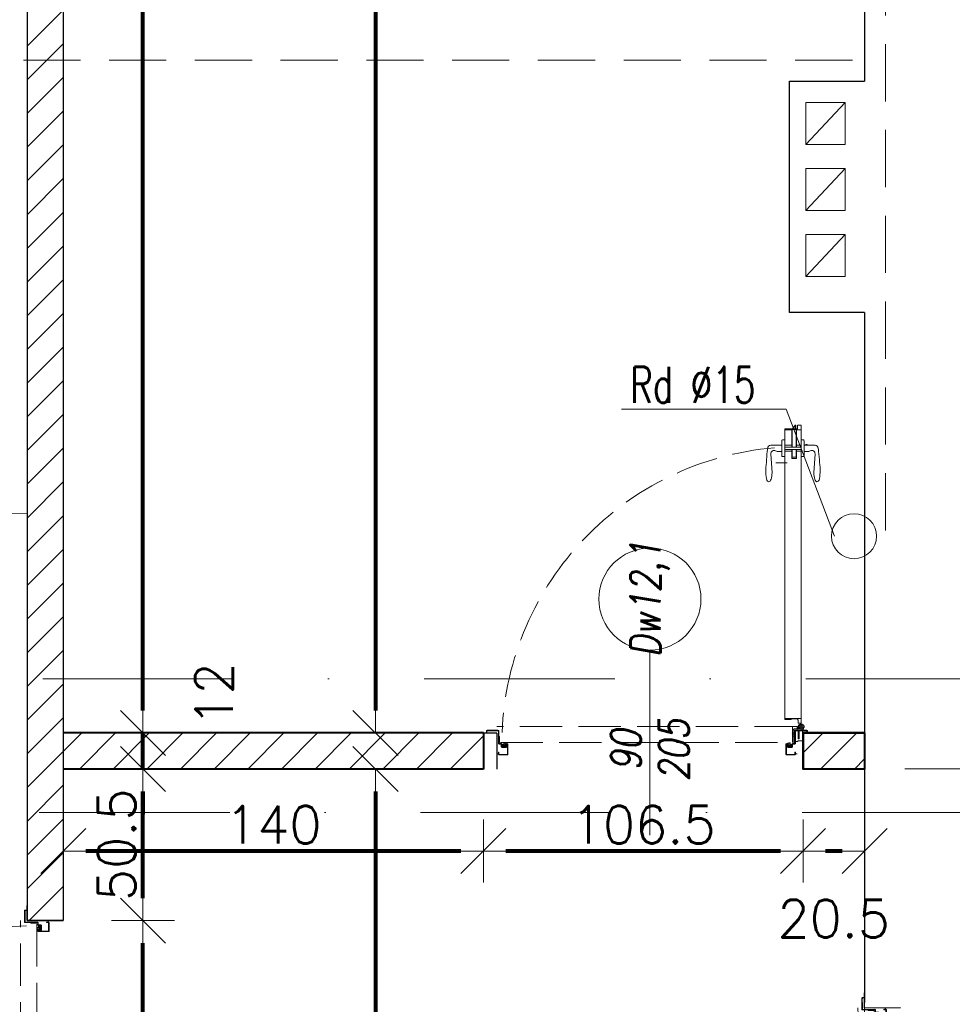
# Model space of a CAD drawing. Header units: metres. Extents: x 7408630 to 15602436, y 5561464 to 13303678.
# Tile 37 of 123: x 7413438 to 7413748, y 5563498 to 5563826. Entities that reach past the tile are written whole.
import ezdxf
from ezdxf.enums import TextEntityAlignment as Align

# ---------------------------------------------------------------- set-up
doc = ezdxf.new("R2010")
doc.units = ezdxf.units.M
doc.header["$MEASUREMENT"] = 0
for name, pattern in [('CARKOVANA', [7.5, 5, -2.5]), ('CENTER', [0.6, 0.375, -0.075, 0.075, -0.075]), ('DASHDOT', [25.4, 12.7, -6.35, 0, -6.35]), ('HIDDEN', [9.525, 6.35, -3.175]), ('Hidden Line', [391.222223, 282.222223, -109]), ('HIDDEN2', [4.7625, 3.175, -1.5875])]:
    doc.linetypes.add(name, pattern=pattern)
for name, color, linetype, lineweight in [('!! 0_ Istn-sciany', 3, 'Continuous', 30), ('!! 0_ Istn-widok', 1, 'Continuous', 15), ('!! 0_ Opis', 8, 'Continuous', 13), ('!! 0_Istn-went', 5, 'Continuous', 13), ('!! 0_Opis_pom', 9, 'Continuous', 13), ('!! 0_Osie', 1, 'DASHDOT', 13), ('!! 1_drzwi-linia', 213, 'Continuous', 5), ('!! 1_hatch projektowane ściany', 4, 'Continuous', 5), ('!! 1_OPIS POM NOWE', 140, 'Continuous', 5), ('!! 1_PROJ Sciany', 2, 'Continuous', 40), ('!! 2_Drzwi - nowe remont', 33, 'Continuous', 9), ('!! 2_drzwi opis', 151, 'Continuous', 9), ('!! 2_proj ściany remont', 250, 'Continuous', 25), ('!! wymiary osi', 250, 'Continuous', 5), ('0-osie-liniA', 14, 'DASHDOT', 5), ('Granica', 112, 'Continuous', 80)]:
    doc.layers.add(name, color=color, linetype=linetype, lineweight=lineweight)
doc.layers.add('!! 1_Wyburzenia', color=252, linetype='CARKOVANA', lineweight=13, true_color=0x696969)
doc.layers.add('Powierzchnia', color=140, linetype='Continuous', lineweight=5, plot=False)
doc.styles.add('50', font='ROMANS.shx', dxfattribs={"width": 0.8, "oblique": 10, "height": 10})
doc.styles.add('ARCHETYP', font='romans.shx', dxfattribs={"height": 15})
doc.styles.add('ARIAL', font='tahoma.ttf')
doc.styles.add('TXT', font='simplex.shx')
doc.dimstyles.new('DIM50', dxfattribs={"dimscale": 5, "dimtxt": 2, "dimasz": 1, "dimexe": 0, "dimexo": 0, "dimgap": 0.5, "dimtad": 1, "dimdec": 4, "dimrnd": 0.5, "dimdsep": 46, "dimtxsty": 'TXT', "dimblk": 'TICK1', "dimblk1": 'TICK1', "dimblk2": 'TICK1', "dimsah": 1, "dimcen": 0, "dimse1": 1, "dimse2": 1, "dimclrd": 1, "dimclre": 7, "dimclrt": 9, "dimadec": 0, "dimazin": 0, "dimtfac": 1, "dimtdec": 4, "dimtmove": 2, "dimatfit": 3, "dimldrblk": 'TICK1', "dimfxl": 1, "dimtolj": 1, "dimarcsym": 0})
pattern_1 = [(45, (-71376.923, 194378.116), (-5.61266008, 5.61266008), [])]

# ---------------------------------------------------------------- blocks, each defined once
blk = doc.blocks.new('BLOK OSI')
at = {"layer": '0-osie-liniA', "ltscale": 5}
for points in [[(48625.50568, -198090.0883), (53810.60983, -198090.0883)], [(48624.30568, -198134.5883), (52188.53244, -198134.5883)]]:
    blk.add_lwpolyline(points, dxfattribs=at)
blk = doc.blocks.new('8544-EI60')
at = {"color": 254, "true_color": 0xe9d9be}
for p, q in [((-5.3, 0), (6, 0)), ((6, 0), (7.4, -1.4)), ((-7.5, -2.2), (-7.5, -2.2)), ((-7.5, -5.2), (-7.5, -5.2)), ((-7.5, -8.2), (-7.5, -8.2)), ((-5.6, -0.1), (-7.4, -1.9)), ((-5.5, -3), (-7.4, -4.9)), ((-5.5, -6), (-7.4, -7.9)), ((-5.5, -1.4), (-6.6, -2.6)), ((-5.5, -4.4), (-6.6, -5.6)), ((-5.5, -7.4), (-6.6, -8.6)), ((-5.5, -3), (-5.5, -1.4)), ((-5.5, -6), (-5.5, -4.4)), ((-5.5, -7.4), (-5.3, -8)), ((-5.3, -8), (-1.2, -8)), ((-4.5, -3.9), (-4.5, -1)), ((-4.5, -1), (5, -1)), ((-4.5, -3.9), (0.4, -2.7)), ((-4.5, -5), (0.1, -3.8)), ((-4.5, -7), (-4.5, -5)), ((-4.5, -7), (-1.2, -7)), ((-0.7, -8.5), (-1.1, -12.4)), ((0.3, -8.6), (-0.1, -12.1)), ((3.1, -13.5), (-0.1, -13.5)), ((0.1, -3.8), (5.2, -7.4)), ((3, -12.5), (0.3, -12.5)), ((0.4, -2.7), (5, -6.1)), ((5, -6.1), (5, -1)), ((6, -1.4), (6.6, -2.1)), ((6, -3.2), (6, -1.4)), ((6, -3.2), (7.4, -4.5)), ((6, -4.6), (6.6, -5.3)), ((6, -6), (6, -4.6)), ((6.7, -6.4), (7.5, -6)), ((7.5, -1.7), (7.5, -1.7)), ((7.5, -4.9), (7.5, -4.9)), ((7.5, -8), (7.6, -9.4))]:
    blk.add_line(p, q, dxfattribs=at)
for centre, radius, start, end in [((-5.3, -0.5), 0.5, 90, 135), ((-7, -2.2), 0.5, 135, 180), ((-7, -2.2), 0.5, 180, 315), ((-7, -5.2), 0.5, 135, 180), ((-7, -5.2), 0.5, 180, 315), ((-7, -8.2), 0.5, 135, 180), ((-7, -8.2), 0.5, 180, 315), ((-1.2, -8.5), 1.5, 354.4366, 90), ((-1.2, -8.5), 0.5, 354.4366, 90), ((0.4, -12.5), 1.5, 174.4366, 180.4125), ((-0.1, -12.5), 1, 180.4125, 270), ((0.3, -12.1), 0.4, 174.4366, 270), ((3, -11.5), 1, 270, 290.1212), ((3.1, -12.5), 1, 270, 288.9845), ((0.1, -3.8), 9.19, 290.1212, 302.4406), ((0.1, -3.8), 10.2, 288.9845, 310.5414), ((3.7, -9.5), 2.5, 302.4406, 54.3761), ((6.5, -6), 0.5, 180, 296.5747), ((7, -1.7), 0.5, 225, 0), ((7, -4.9), 0.5, 225, 0), ((5.1, -9.7), 2.5, 310.5414, 5.5701), ((7, -1.7), 0.5, 0, 45), ((7, -4.9), 0.5, 0, 45)]:
    blk.add_arc(centre, radius, start, end, dxfattribs=at)
blk = doc.blocks.new('zaw-dr-90-p')
at = {"color": 2, "linetype": 'CENTER', "ltscale": 0.2}
for p, q in [((12, 0), (-12, 0)), ((0, 12), (0, -12)), ((24.5, 24), (31, 24)), ((24.5, 19), (31, 19))]:
    blk.add_line(p, q, dxfattribs=at)
at = {"ltscale": 0.2}
for p, q in [((10, 12), (6.5, 12)), ((10, 0), (10, 6.5))]:
    blk.add_line(p, q, dxfattribs=at)
blk.add_lwpolyline([(10, 10), (10, 39), (6.5, 39), (6.5, 10)], dxfattribs=at)
blk.add_lwpolyline([(0, 6.5), (23.5, 6.5, 0.414214), (28, 11), (28, 31), (24.5, 31), (24.5, 11, -0.414214), (23.5, 10), (0, 10, 4.561698), (7.6, 6.5), (4.9, 4.2)], format="xyb", dxfattribs=at)
blk.add_lwpolyline([(-0.2, -0.2), (-2.5, -0.2), (-2.5, 0.2), (-0.2, 0.2), (-0.2, 2.5), (0.2, 2.5), (0.2, 0.2), (2.8, 0.2), (2.8, -0.2), (0.2, -0.2), (0.2, -2.8), (-0.2, -2.8)], close=True)
blk.add_circle((0, 0), 6.5, dxfattribs=at)
blk = doc.blocks.new('drzwi 90- sc 12')
h = blk.add_hatch()
h.set_pattern_fill('ANSI37', color=256, scale=0.022, angle=0.001, style=0)
h.set_pattern_definition([(45.0010491, (2407.02095, 648.17796), (-0.04939231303, 0.04939050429), []), (135.0010491, (2407.02095, 648.17796), (-0.04939050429, -0.04939231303), [])])
h.paths.add_polyline_path([(-13715.37, 20305.72), (-13715.57, 20305.72), (-13715.57, 20307.72), (-13715.37, 20307.72)])
h = blk.add_hatch()
h.set_pattern_fill('ANSI37', color=256, scale=0.022, angle=0.001, style=0)
h.set_pattern_definition([(135.0010491, (4473.9854, -4604.62511), (0.04939050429, 0.04939231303), []), (45.0010491, (4473.9854, -4604.62511), (0.04939231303, -0.04939050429), [])])
h.paths.add_polyline_path([(-13617.17, 20305.72), (-13616.97, 20305.72), (-13616.97, 20306.72), (-13617.17, 20306.72)])
h.paths.add_polyline_path([(-13617.17, 20306.72), (-13616.97, 20306.72), (-13616.97, 20307.72), (-13617.17, 20307.72)])
for p, q in [((-13620.32, 20410.16), (-13620.32, 20313.77)), ((-13616.12, 20410.26), (-13620.22, 20410.26)), ((-13616.12, 20410.26), (-13620, 20410.26)), ((-13618.17, 20410.26), (-13618.17, 20409.96)), ((-13618.17, 20410.26), (-13616.22, 20410.26)), ((-13618.17, 20410.26), (-13616.22, 20410.26)), ((-13617.77, 20410.26), (-13616.92, 20411.46)), ((-13616.92, 20410.26), (-13616.92, 20411.46)), ((-13616.62, 20411.46), (-13616.92, 20411.46)), ((-13616.62, 20411.46), (-13616.92, 20411.46)), ((-13616.62, 20410.26), (-13616.62, 20411.46)), ((-13616.62, 20410.26), (-13616.62, 20411.26)), ((-13616.62, 20410.66), (-13616.62, 20410.86)), ((-13616.22, 20410.26), (-13616.22, 20409.96)), ((-13616.22, 20409.96), (-13616.22, 20410.26)), ((-13616.12, 20410.26), (-13616.12, 20411.46)), ((-13616.12, 20411.46), (-13615.02, 20411.46)), ((-13614.92, 20411.36), (-13614.92, 20313.77)), ((-13618, 20409.86), (-13620.32, 20409.86)), ((-13618.17, 20409.96), (-13616.22, 20409.96)), ((-13618, 20404.16), (-13618, 20409.96)), ((-13617.9, 20404.16), (-13617.9, 20409.96)), ((-13616.5, 20404.16), (-13616.5, 20409.96)), ((-13616.4, 20404.16), (-13616.4, 20409.96)), ((-13614.92, 20409.86), (-13616.4, 20409.86)), ((-13618, 20404.76), (-13620.32, 20404.76)), ((-13620.32, 20404.16), (-13614.92, 20404.16)), ((-13616.4, 20404.76), (-13614.92, 20404.76)), ((-13620.32, 20403.36), (-13614.92, 20403.36)), ((-13618, 20402.76), (-13620.32, 20402.76)), ((-13618, 20400.34), (-13618, 20403.36)), ((-13618, 20400.34), (-13616.4, 20400.34)), ((-13617.9, 20400.84), (-13617.9, 20403.36)), ((-13616.5, 20400.84), (-13617.9, 20400.84)), ((-13617.9, 20400.84), (-13616.5, 20400.84)), ((-13616.5, 20400.84), (-13616.5, 20403.36)), ((-13616.4, 20400.34), (-13616.4, 20403.36)), ((-13616.4, 20402.76), (-13614.92, 20402.76)), ((-13619.54, 20398.92), (-13623.37, 20398.92)), ((-13619.54, 20398.92), (-13623.37, 20398.92)), ((-13620.32, 20313.47), (-13620.32, 20317.97)), ((-13614.92, 20312.27), (-13614.92, 20317.97)), ((-13614.92, 20313.77), (-13620.32, 20313.77)), ((-13618.22, 20313.37), (-13620.22, 20313.37)), ((-13618.22, 20313.67), (-13618.22, 20313.37)), ((-13618.22, 20313.67), (-13616.42, 20313.67)), ((-13615.92, 20313.17), (-13615.92, 20312.17)), ((-13615.92, 20312.17), (-13615.02, 20312.17)), ((-13715.57, 20308.32), (-13715.57, 20308.56)), ((-13715.57, 20307.69), (-13715.57, 20308.56)), ((-13715.57, 20307.82), (-13715.57, 20308.56)), ((-13617.77, 20311.12), (-13617.77, 20305.72)), ((-13617.77, 20311.12), (-13617.77, 20305.72)), ((-13617.37, 20309.92), (-13617.37, 20305.82)), ((-13616.17, 20309.92), (-13617.37, 20309.92)), ((-13616.17, 20309.92), (-13616.17, 20311.02)), ((-13715.57, 20307.72), (-13715.37, 20307.72)), ((-13715.77, 20301.96), (-13716.27, 20301.96)), ((-13616.77, 20301.96), (-13616.27, 20301.96))]:
    blk.add_line(p, q)
at = {"ltscale": 0.2}
for p, q in [((-13621.38, 20404.81), (-13624.98, 20404.81)), ((-13621.38, 20406.26), (-13621.38, 20401.26)), ((-13620.32, 20406.56), (-13621.08, 20406.56)), ((-13614.92, 20406.56), (-13614.16, 20406.56)), ((-13613.86, 20406.26), (-13613.86, 20401.26)), ((-13613.86, 20404.81), (-13610.26, 20404.81)), ((-13613.36, 20405.01), (-13613.36, 20404.81)), ((-13613.36, 20405.01), (-13612.86, 20405.01)), ((-13612.86, 20405.01), (-13612.86, 20404.81)), ((-13624.98, 20401.86), (-13624.58, 20395.61)), ((-13621.38, 20402.71), (-13622.87, 20402.71)), ((-13620.32, 20400.96), (-13621.08, 20400.96)), ((-13614.92, 20400.96), (-13614.16, 20400.96)), ((-13613.86, 20402.71), (-13612.38, 20402.71)), ((-13610.26, 20401.86), (-13610.66, 20395.61))]:
    blk.add_line(p, q, dxfattribs=at)
at = {"linetype": 'Hidden Line', "lineweight": 9, "ltscale": 0.05}
for p, q in [((-13616.27, 20311.12), (-13716.27, 20311.12)), ((-13715.07, 20305.72), (-13617.47, 20305.72))]:
    blk.add_line(p, q, dxfattribs=at)
for points in [[(-13665.27, 20284.96), (-13665.27, 20325.83)], [(-13615.57, 20309.64), (-13615.32, 20309.64), (-13615.32, 20309.82), (-13616.32, 20309.82), (-13616.32, 20309.64), (-13615.92, 20309.64)], [(-13715.37, 20307.72), (-13715.37, 20305.72), (-13715.57, 20305.72), (-13715.57, 20307.72)]]:
    blk.add_lwpolyline(points)
at = {"lineweight": 30}
for points in [[(-13716.27, 20308.92), (-13721.27, 20308.92)], [(-13716.27, 20308.92), (-13716.27, 20296.92)], [(-13614.27, 20308.92), (-13609.27, 20308.92)], [(-13614.27, 20308.92), (-13614.27, 20296.92)]]:
    blk.add_lwpolyline(points, dxfattribs=at)
at = {"ltscale": 0.2}
for points in [[(-13715.57, 20307.51), (-13715.57, 20309.48, 0.414214), (-13715.91, 20309.82), (-13719.43, 20309.82, 0.414214), (-13719.77, 20309.48), (-13719.77, 20308.92), (-13719.59, 20308.92), (-13719.59, 20309.48, -0.414214), (-13719.43, 20309.64), (-13716.97, 20309.64)], [(-13716.97, 20309.64), (-13715.91, 20309.64, -0.414214), (-13715.75, 20309.48), (-13715.75, 20307.51)], [(-13615.92, 20309.64), (-13616.63, 20309.64, 0.414214), (-13616.79, 20309.48), (-13616.79, 20305.58, -0.414214), (-13617.13, 20305.24), (-13617.58, 20305.24, 0.414214), (-13617.74, 20305.08), (-13617.74, 20304.48, -0.414214), (-13618.08, 20304.14), (-13619.26, 20304.14, -0.414214), (-13619.6, 20304.48), (-13619.6, 20305.15, 1), (-13619.79, 20305.15), (-13619.79, 20301.96, 0.414214), (-13619.63, 20301.8), (-13617.11, 20301.8, 0.414214), (-13616.95, 20301.96), (-13616.95, 20302.52), (-13616.77, 20302.52), (-13616.77, 20301.96, -0.414214), (-13617.11, 20301.62), (-13619.63, 20301.62, -0.414214), (-13619.97, 20301.96), (-13619.97, 20305.15, -1), (-13619.42, 20305.15), (-13619.42, 20304.48, 0.414214), (-13619.26, 20304.32), (-13618.08, 20304.32, 0.414214), (-13617.92, 20304.48), (-13617.92, 20305.08, -0.414214), (-13617.58, 20305.42), (-13617.13, 20305.42, 0.414214), (-13616.97, 20305.58), (-13616.97, 20309.48, -0.414214), (-13616.63, 20309.82), (-13613.11, 20309.82, -0.414214), (-13612.77, 20309.48), (-13612.77, 20308.92), (-13612.95, 20308.92), (-13612.95, 20309.48, 0.414214), (-13613.11, 20309.64), (-13615.57, 20309.64)], [(-13616.43, 20309.49), (-13616.43, 20309.64), (-13616.63, 20309.64, 0.414214), (-13616.79, 20309.48), (-13616.79, 20306.14), (-13615.99, 20306.14), (-13615.99, 20306.34), (-13614.39, 20306.34), (-13614.39, 20309.64), (-13614.93, 20309.64), (-13614.93, 20309.49)], [(-13715.75, 20307.76), (-13715.75, 20305.58, 0.414214), (-13715.41, 20305.24), (-13714.96, 20305.24, -0.414214), (-13714.8, 20305.08), (-13714.8, 20304.48, 0.414214), (-13714.46, 20304.14), (-13713.28, 20304.14, 0.414214), (-13712.94, 20304.48), (-13712.94, 20305.15, -1), (-13712.75, 20305.15), (-13712.75, 20301.96, -0.414214), (-13712.91, 20301.8), (-13715.43, 20301.8, -0.414214), (-13715.59, 20301.96), (-13715.59, 20302.52), (-13715.77, 20302.52), (-13715.77, 20301.96, 0.414214), (-13715.43, 20301.62), (-13712.91, 20301.62, 0.414214), (-13712.57, 20301.96), (-13712.57, 20305.15, 1), (-13713.12, 20305.15), (-13713.12, 20304.48, -0.414214), (-13713.28, 20304.32), (-13714.46, 20304.32, -0.414214), (-13714.62, 20304.48), (-13714.62, 20305.08, 0.414214), (-13714.96, 20305.42), (-13715.41, 20305.42, -0.414214), (-13715.57, 20305.58), (-13715.57, 20307.64)]]:
    blk.add_lwpolyline(points, format="xyb", dxfattribs=at)
for points in [[(-13616.79, 20308.82), (-13616.97, 20308.82), (-13616.97, 20307.42), (-13616.79, 20307.42)], [(-13616.97, 20307.72), (-13617.17, 20307.72), (-13617.17, 20305.72), (-13616.97, 20305.72)]]:
    blk.add_lwpolyline(points, close=True)
for centre, radius, start, end in [((-13620.22, 20410.16), 0.1, 90, 180), ((-13615.02, 20411.36), 0.1, 0, 90), ((-13620.22, 20313.47), 0.1, 180, 270), ((-13616.42, 20313.17), 0.5, 0, 90), ((-13615.02, 20312.27), 0.1, 270, 0), ((-13616.27, 20311.02), 0.1, 0, 90), ((-13617.47, 20305.82), 0.1, 270, 0)]:
    blk.add_arc(centre, radius, start, end)
at = {"linetype": 'Hidden Line', "lineweight": 9, "ltscale": 0.05}
blk.add_arc((-13615.5, 20305.14), 99.12, 94.8005, 177.6944, dxfattribs=at)
at = {"ltscale": 0.2}
for centre, radius, start, end in [((-13624.98, 20403.76), 1.05, 90, 180), ((-13621.08, 20406.26), 0.3, 90, 180), ((-13614.16, 20406.26), 0.3, 0, 90), ((-13610.26, 20403.76), 1.05, 0, 90), ((-13623.93, 20401.96), 1.05, 58.6119, 185.465), ((-13622.87, 20403.71), 1, 238.6119, 270), ((-13621.08, 20401.26), 0.3, 180, 270), ((-13614.16, 20401.26), 0.3, 270, 0), ((-13612.38, 20403.71), 1, 270, 301.3881), ((-13611.31, 20401.96), 1.05, 354.535, 121.3881), ((-13625.63, 20393.35), 0.74, 198.9246, 270), ((-13609.61, 20393.35), 0.74, 270, 341.0754)]:
    blk.add_arc(centre, radius, start, end, dxfattribs=at)
blk.add_ellipse((-13625.63, 20395.61), major_axis=(0, 3), ratio=0.347016, start_param=3.132997, end_param=4.712389, dxfattribs=at)
at = {"ltscale": 0.2, "extrusion": (0, 0, -1)}
blk.add_ellipse((-13609.62, 20395.61), major_axis=(0, 3), ratio=0.347016, start_param=3.132997, end_param=4.712389, dxfattribs=at)
at = {"ltscale": 0.2}
for points in [[(-13626.03, 20403.76), (-13626.09, 20403.41), (-13626.32, 20401.88), (-13626.44, 20399.16), (-13626.83, 20395.94), (-13626.48, 20393.94), (-13626.33, 20393.11)], [(-13609.21, 20403.76), (-13609.16, 20403.41), (-13608.93, 20401.88), (-13608.8, 20399.16), (-13608.41, 20395.94), (-13608.76, 20393.94), (-13608.91, 20393.11)]]:
    blk.add_open_spline(points, degree=3, knots=[0, 0, 0, 0, 1.06066, 4.623314, 8.177981, 10.699943, 10.699943, 10.699943, 10.699943], dxfattribs=at)
at = {"xscale": 0.09999999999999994, "yscale": 0.09999999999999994, "zscale": 0.09999999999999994, "rotation": 180.0000000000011}
for name, p in [('zaw-dr-90-p', (-13614.92, 20310.92)), ('8544-EI60', (-13618.67, 20304.32))]:
    blk.add_blockref(name, p, dxfattribs=at)
at = {"extrusion": (0, 0, -1), "xscale": 0.09999999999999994, "yscale": 0.09999999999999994, "zscale": -0.1, "rotation": 179.9999999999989}
blk.add_blockref('8544-EI60', (13713.87, 20304.32), dxfattribs=at)
blk = doc.blocks.new('1_ok-opis')
blk.add_line((0, 111.61), (0, 50))
blk.add_circle((0, 128.61), 17)
at = {"style": '50', "oblique": 10, "width": 0.8}
for tag, rotation, p in [('NR', 90, (0, 128.61)), ('NR', 270, (0, 128.61)), ('SZEROKOŚĆ', 90, (-8, 78.29)), ('SZEROKOŚĆ', 270, (8, 78.29)), ('WYSOKOŚĆ', 270, (-8, 78.29)), ('WYSOKOŚĆ', 90, (8, 78.29))]:
    blk.add_attdef(tag, text='', height=10, rotation=rotation, dxfattribs=at).set_placement(p, align=Align.MIDDLE)
blk = doc.blocks.new('TICK1')
at = {"color": 0}
for p, q in [((0, -1.4), (0, 1.4)), ((0, 0), (-1, 0))]:
    blk.add_line(p, q, dxfattribs=at)
at = {"color": 2}
blk.add_line((-1, -1), (1, 1), dxfattribs=at)
blk = doc.blocks.new('*D820')
at = {"layer": '!! wymiary osi', "color": 1, "lineweight": -2, "transparency": 16777216}
blk.add_line((74230.48, -197519.09), (74230.48, -198039.13), dxfattribs=at)
at = {"layer": 'DEFPOINTS', "color": 0, "transparency": 16777216}
for p in [(74393.42, -197511.59), (74230.48, -198046.63), (74393.42, -198046.63)]:
    blk.add_point(p, dxfattribs=at)
at = {"layer": '!! wymiary osi', "color": 1, "lineweight": -2, "transparency": 16777216, "xscale": 7.5, "yscale": 7.5, "zscale": 7.5}
for p, rotation in [((74230.48, -197511.59), 90), ((74230.48, -198046.63), 270)]:
    blk.add_blockref('TICK1', p, dxfattribs=dict(at, rotation=rotation))
at = {"layer": '!! wymiary osi', "color": 9, "transparency": 16777216, "insert": (74221.73, -197779.11), "char_height": 12.5, "attachment_point": 5, "rotation": 90, "style": 'TXT'}
blk.add_mtext('\\A1;535', dxfattribs=at)
blk = doc.blocks.new('*D821')
at = {"layer": '!! wymiary osi', "color": 1, "lineweight": -2, "transparency": 16777216}
blk.add_line((74230.48, -198066.13), (74230.48, -198244.09), dxfattribs=at)
at = {"layer": 'DEFPOINTS', "color": 0, "transparency": 16777216}
for p in [(74266.42, -198058.63), (74230.48, -198251.59), (74266.42, -198251.59)]:
    blk.add_point(p, dxfattribs=at)
at = {"layer": '!! wymiary osi', "color": 1, "lineweight": -2, "transparency": 16777216, "xscale": 7.5, "yscale": 7.5, "zscale": 7.5}
for p, rotation in [((74230.48, -198058.63), 90), ((74230.48, -198251.59), 270)]:
    blk.add_blockref('TICK1', p, dxfattribs=dict(at, rotation=rotation))
at = {"layer": '!! wymiary osi', "color": 9, "transparency": 16777216, "insert": (74221.73, -198155.11), "char_height": 12.5, "attachment_point": 5, "rotation": 90, "style": 'TXT'}
blk.add_mtext('\\A1;193', dxfattribs=at)
blk = doc.blocks.new('*D924')
at = {"layer": '!! wymiary osi', "color": 1, "lineweight": -2, "transparency": 16777216}
blk.add_line((74385.92, -198085.94), (74380.43, -198085.94), dxfattribs=at)
at = {"layer": 'DEFPOINTS', "color": 0, "transparency": 16777216}
for p in [(74372.93, -198058.63), (74393.42, -198058.63), (74372.93, -198085.94)]:
    blk.add_point(p, dxfattribs=at)
at = {"layer": '!! wymiary osi', "color": 1, "lineweight": -2, "transparency": 16777216, "xscale": 7.5, "yscale": 7.5, "zscale": 7.5, "rotation": 180}
blk.add_blockref('TICK1', (74372.93, -198085.94), dxfattribs=at)
at = {"layer": '!! wymiary osi', "color": 1, "lineweight": -2, "transparency": 16777216, "xscale": 7.5, "yscale": 7.5, "zscale": 7.5}
blk.add_blockref('TICK1', (74393.42, -198085.94), dxfattribs=at)
at = {"layer": '!! wymiary osi', "color": 9, "transparency": 16777216, "insert": (74383.17, -198108.44), "char_height": 12.5, "attachment_point": 5, "style": 'TXT'}
blk.add_mtext('\\A1;20.5', dxfattribs=at)
blk = doc.blocks.new('*D925')
at = {"layer": '!! wymiary osi', "color": 1, "lineweight": -2, "transparency": 16777216}
blk.add_line((74365.43, -198085.94), (74273.92, -198085.94), dxfattribs=at)
at = {"layer": 'DEFPOINTS', "color": 0, "transparency": 16777216}
for p in [(74266.42, -198058.63), (74372.93, -198058.63), (74266.42, -198085.94)]:
    blk.add_point(p, dxfattribs=at)
at = {"layer": '!! wymiary osi', "color": 1, "lineweight": -2, "transparency": 16777216, "xscale": 7.5, "yscale": 7.5, "zscale": 7.5, "rotation": 180}
blk.add_blockref('TICK1', (74266.42, -198085.94), dxfattribs=at)
at = {"layer": '!! wymiary osi', "color": 1, "lineweight": -2, "transparency": 16777216, "xscale": 7.5, "yscale": 7.5, "zscale": 7.5}
blk.add_blockref('TICK1', (74372.93, -198085.94), dxfattribs=at)
at = {"layer": '!! wymiary osi', "color": 9, "transparency": 16777216, "insert": (74319.67, -198077.19), "char_height": 12.5, "attachment_point": 5, "style": 'TXT'}
blk.add_mtext('\\A1;106.5', dxfattribs=at)
blk = doc.blocks.new('*D926')
at = {"layer": '!! wymiary osi', "color": 1, "lineweight": -2, "transparency": 16777216}
blk.add_line((74258.92, -198085.94), (74133.92, -198085.94), dxfattribs=at)
at = {"layer": 'DEFPOINTS', "color": 0, "transparency": 16777216}
for p in [(74126.42, -198058.63), (74266.42, -198058.63), (74126.42, -198085.94)]:
    blk.add_point(p, dxfattribs=at)
at = {"layer": '!! wymiary osi', "color": 1, "lineweight": -2, "transparency": 16777216, "xscale": 7.5, "yscale": 7.5, "zscale": 7.5, "rotation": 180}
blk.add_blockref('TICK1', (74126.42, -198085.94), dxfattribs=at)
at = {"layer": '!! wymiary osi', "color": 1, "lineweight": -2, "transparency": 16777216, "xscale": 7.5, "yscale": 7.5, "zscale": 7.5}
blk.add_blockref('TICK1', (74266.42, -198085.94), dxfattribs=at)
at = {"layer": '!! wymiary osi', "color": 9, "transparency": 16777216, "insert": (74196.42, -198077.19), "char_height": 12.5, "attachment_point": 5, "style": 'TXT'}
blk.add_mtext('\\A1;140', dxfattribs=at)
blk = doc.blocks.new('*D928')
at = {"layer": '!! wymiary osi', "color": 1, "lineweight": -2, "transparency": 16777216}
blk.add_line((74152.97, -198203.59), (74152.97, -198116.59), dxfattribs=at)
at = {"layer": 'DEFPOINTS', "color": 0, "transparency": 16777216}
for p in [(74126.42, -198109.09), (74152.97, -198109.09), (74126.42, -198211.09)]:
    blk.add_point(p, dxfattribs=at)
at = {"layer": '!! wymiary osi', "color": 1, "lineweight": -2, "transparency": 16777216, "xscale": 7.5, "yscale": 7.5, "zscale": 7.5}
for p, rotation in [((74152.97, -198109.09), 90), ((74152.97, -198211.09), 270)]:
    blk.add_blockref('TICK1', p, dxfattribs=dict(at, rotation=rotation))
at = {"layer": '!! wymiary osi', "color": 9, "transparency": 16777216, "insert": (74144.22, -198160.09), "char_height": 12.5, "attachment_point": 5, "rotation": 90, "style": 'TXT'}
blk.add_mtext('\\A1;102', dxfattribs=at)
blk = doc.blocks.new('*D929')
at = {"layer": '!! wymiary osi', "color": 1, "lineweight": -2, "transparency": 16777216}
blk.add_line((74152.97, -198101.59), (74152.97, -198066.13), dxfattribs=at)
at = {"layer": 'DEFPOINTS', "color": 0, "transparency": 16777216}
for p in [(74126.42, -198058.63), (74152.97, -198058.63), (74126.42, -198109.09)]:
    blk.add_point(p, dxfattribs=at)
at = {"layer": '!! wymiary osi', "color": 1, "lineweight": -2, "transparency": 16777216, "xscale": 7.5, "yscale": 7.5, "zscale": 7.5}
for p, rotation in [((74152.97, -198058.63), 90), ((74152.97, -198109.09), 270)]:
    blk.add_blockref('TICK1', p, dxfattribs=dict(at, rotation=rotation))
at = {"layer": '!! wymiary osi', "color": 9, "transparency": 16777216, "insert": (74144.22, -198083.86), "char_height": 12.5, "attachment_point": 5, "rotation": 90, "style": 'TXT'}
blk.add_mtext('\\A1;50.5', dxfattribs=at)
blk = doc.blocks.new('*D930')
at = {"layer": '!! wymiary osi', "color": 1, "lineweight": -2, "transparency": 16777216}
for p, q in [((74152.97, -198039.13), (74152.97, -198031.63)), ((74152.97, -198058.63), (74152.97, -198046.63)), ((74152.97, -198066.13), (74152.97, -198073.63))]:
    blk.add_line(p, q, dxfattribs=at)
at = {"layer": 'DEFPOINTS', "color": 0, "transparency": 16777216}
for p in [(74126.42, -198046.63), (74152.97, -198046.63), (74126.42, -198058.63)]:
    blk.add_point(p, dxfattribs=at)
at = {"layer": '!! wymiary osi', "color": 1, "lineweight": -2, "transparency": 16777216, "xscale": 7.5, "yscale": 7.5, "zscale": 7.5}
for p, rotation in [((74152.97, -198046.63), 270), ((74152.97, -198058.63), 90)]:
    blk.add_blockref('TICK1', p, dxfattribs=dict(at, rotation=rotation))
at = {"layer": '!! wymiary osi', "color": 9, "transparency": 16777216, "insert": (74176.67, -198033.79), "char_height": 12.5, "attachment_point": 5, "rotation": 90, "style": 'TXT'}
blk.add_mtext('\\A1;12', dxfattribs=at)
blk = doc.blocks.new('*D931')
at = {"layer": '!! wymiary osi', "color": 1, "lineweight": -2, "transparency": 16777216}
blk.add_line((74152.97, -198039.13), (74152.97, -197519.09), dxfattribs=at)
at = {"layer": 'DEFPOINTS', "color": 0, "transparency": 16777216}
for p in [(74126.42, -197511.59), (74152.97, -197511.59), (74126.42, -198046.63)]:
    blk.add_point(p, dxfattribs=at)
at = {"layer": '!! wymiary osi', "color": 1, "lineweight": -2, "transparency": 16777216, "xscale": 7.5, "yscale": 7.5, "zscale": 7.5}
for p, rotation in [((74152.97, -197511.59), 90), ((74152.97, -198046.63), 270)]:
    blk.add_blockref('TICK1', p, dxfattribs=dict(at, rotation=rotation))
at = {"layer": '!! wymiary osi', "color": 9, "transparency": 16777216, "insert": (74144.22, -197779.11), "char_height": 12.5, "attachment_point": 5, "rotation": 90, "style": 'TXT'}
blk.add_mtext('\\A1;535', dxfattribs=at)
blk = doc.blocks.new('A$C9c944097')
at = {"layer": '!! 1_hatch projektowane ściany'}
h = blk.add_hatch(dxfattribs=at)
h.set_pattern_fill('ANSI31', color=256, scale=2.5)
h.set_pattern_definition(pattern_1)
h.paths.add_polyline_path([(2737.5, -3133.47213), (2749.5, -3133.47213), (2749.5, -3668.51195), (2889.5, -3668.51195), (2889.5, -3680.51195), (2749.5, -3680.51195), (2749.5, -3730.97213), (2737.5, -3730.97213)])
h.paths.add_polyline_path([(2737.5, -3832.85217), (2749.5, -3833.64854), (2749.5, -3874.2685), (2737.5, -3873.47213)])
h = blk.add_hatch(dxfattribs=at)
h.set_pattern_fill('ANSI31', color=256, scale=2.5)
h.set_pattern_definition(pattern_1)
h.paths.add_polyline_path([(2996.0023, -3668.51195), (3016.5, -3668.51195), (3016.5, -3680.51195), (2996.0023, -3680.51195)])
at = {"layer": '!! 0_ Istn-sciany'}
for points in [[(3016.5, -3133.47213), (3016.5, -3451.47213)], [(3016.5, -3528.47213), (2991.5, -3528.47213), (2991.5, -3451.47213), (3016.5, -3451.47213)], [(3016.5, -3528.47213), (3016.5, -3758.27807)]]:
    blk.add_lwpolyline(points, dxfattribs=at)
at = {"layer": '!! 0_ Istn-widok', "linetype": 'HIDDEN', "ltscale": 3}
for points in [[(3023.5, -3010.47213), (3023.5, -3610.47213)], [(364.5, -3444.47213), (3016.5, -3444.47213)], [(3077.5, -3680.47213), (3023.5, -3680.47213)]]:
    blk.add_lwpolyline(points, dxfattribs=at)
at = {"layer": '!! 0_ Istn-widok'}
blk.add_lwpolyline([(2737.5, -3133.47213), (2737.5, -3595.47213)], dxfattribs=at)
blk.add_circle((3013, -3602.97213), 7.5, dxfattribs=at)
blk.add_circle((3013, -3602.97213), 7.5, dxfattribs=at)
at = {"layer": '!! 0_ Opis'}
for points in [[(2990.3628, -3560.69878), (2935.47747, -3560.69878)], [(2990.3628, -3560.69878), (2935.47747, -3560.69878)], [(2990.3628, -3560.69878), (3006.4977, -3602.97213)]]:
    blk.add_lwpolyline(points, dxfattribs=at)
at = {"layer": '!! 0_Istn-went'}
for p, q in [((2996.9977, -3458.47213), (3009.9977, -3458.47213)), ((2996.9977, -3480.47213), (3009.9977, -3480.47213))]:
    blk.add_line(p, q, dxfattribs=at)
for points in [[(2996.9977, -3472.47213), (2996.9977, -3458.47213)], [(2996.9977, -3472.47213), (3009.9977, -3458.47213)], [(3009.9977, -3458.47213), (3009.9977, -3472.47213)], [(2996.9977, -3472.47213), (3009.9977, -3472.47213)], [(2996.9977, -3494.47213), (2996.9977, -3480.47213)], [(2996.9977, -3494.47213), (3009.9977, -3480.47213)], [(3009.9977, -3480.47213), (3009.9977, -3494.47213)], [(2996.9977, -3494.47213), (3009.9977, -3494.47213)], [(3009.9977, -3516.47213), (2996.9977, -3516.47213), (2996.9977, -3502.47213)], [(2996.9977, -3502.47213), (3009.9977, -3502.47213)], [(2996.9977, -3516.47213), (3009.9977, -3502.47213)], [(3009.9977, -3502.47213), (3009.9977, -3516.47213)]]:
    blk.add_lwpolyline(points, dxfattribs=at)
at = {"layer": '!! 1_hatch projektowane ściany'}
blk.add_lwpolyline([(2737.5, -3133.47213), (2749.5, -3133.47213), (2749.5, -3668.51195), (2889.5, -3668.51195), (2889.5, -3680.51195), (2749.5, -3680.51195), (2749.5, -3730.97213), (2737.5, -3730.97213)], close=True, dxfattribs=at)
at = {"layer": '!! 1_PROJ Sciany'}
for points in [[(2889.5, -3668.51195), (2749.5, -3668.51195)], [(2889.5, -3668.51195), (2889.5, -3680.51195)], [(3016.5, -3668.51195), (2996.0023, -3668.51195)], [(2996.0023, -3668.51195), (2996.0023, -3680.51195)], [(2889.5, -3680.51195), (2749.5, -3680.51195)], [(3016.5, -3680.51195), (2996.0023, -3680.51195)]]:
    blk.add_lwpolyline(points, dxfattribs=at)
blk.add_lwpolyline([(2996.0023, -3668.51195), (3016.5, -3668.51195), (3016.5, -3680.51195), (2996.0023, -3680.51195)], close=True, dxfattribs=at)
at = {"layer": '!! 1_Wyburzenia', "linetype": 'HIDDEN2', "ltscale": 3}
blk.add_lwpolyline([(3016.5, -3740.573), (3016.5, -3878.03516)], dxfattribs=at)
at = {"layer": '!! 2_proj ściany remont'}
for points in [[(2737.5, -3133.47213), (2737.5, -3730.97213)], [(2749.5, -3133.47213), (2749.5, -3668.51195)], [(2749.5, -3668.51195), (2749.5, -3730.97213)], [(2749.5, -3730.97213), (2737.5, -3730.97213)]]:
    blk.add_lwpolyline(points, dxfattribs=at)
at = {"layer": 'Powierzchnia'}
blk.add_lwpolyline([(1621.5, -3873.47213), (1621.5, -3700.47213), (2446.5, -3700.47213), (2446.5, -3594.47213), (2737.5, -3595.47213), (2737.5, -3133.47213), (3016.5, -3133.47213), (3016.5, -3451.47213), (2991.5, -3451.47213), (2991.5, -3528.47213), (3016.5, -3528.47213), (3016.5, -3873.47213)], close=True, dxfattribs=at)
at = {"layer": '!! 0_Osie'}
blk.add_blockref('BLOK OSI', (-48933.21142, 194439.57635), dxfattribs=at)
at = {"layer": '!! 1_drzwi-linia', "xscale": -1, "rotation": 90.55570667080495}
blk.add_blockref('drzwi 90- sc 12', (23457.51389, -17278.70764), dxfattribs=at)
at = {"layer": '!! 2_Drzwi - nowe remont'}
blk.add_blockref('drzwi 90- sc 12', (16610.27201, -23977.43629), dxfattribs=at)
at = {"layer": '!! 2_Drzwi - nowe remont', "xscale": -1, "rotation": 90}
blk.add_blockref('drzwi 90- sc 12', (23046.42434, -17447.24183), dxfattribs=at)
at = {"layer": '!! 2_drzwi opis'}
ref = blk.add_blockref('1_ok-opis', (2945.00235, -3752.52273), dxfattribs=dict(at, rotation=3.61742105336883e-06))
ref.add_attrib('WYSOKOŚĆ', '205', dxfattribs={"layer": '0', "height": 10, "rotation": 270.0000036, "style": '50', "oblique": 10, "text_generation_flag": 6, "width": 0.8}).set_placement((2953.00234, -3674.23188), align=Align.MIDDLE)
ref.add_attrib('SZEROKOŚĆ', '90', dxfattribs={"layer": '0', "height": 10, "rotation": 270.0000036, "style": '50', "oblique": 10, "text_generation_flag": 6, "width": 0.8}).set_placement((2937.00234, -3674.23188), align=Align.MIDDLE)
ref.add_attrib('NR', 'Dw12,1', dxfattribs={"layer": '0', "height": 10, "rotation": 270.0000036, "style": '50', "oblique": 10, "text_generation_flag": 6, "width": 0.8}).set_placement((2945.00234, -3623.91148), align=Align.MIDDLE)
at = {"layer": '!! 0_ Opis', "style": 'ARCHETYP', "width": 0.7}
blk.add_text('Rd %%C15', height=12, rotation=360, dxfattribs=at).set_placement((2938.39108, -3558.52539))
blk.add_text('Rd %%C15', height=12, rotation=360, dxfattribs=at).set_placement((2938.39108, -3558.52539))
at = {"layer": '!! 0_Opis_pom', "ltscale": 0.7, "style": 'ARIAL'}
for tag, p in [('B2,14', (2497.12282, -23.97252)), ('B2,12', (1965.56932, -35.77631)), ('B2,11', (1692.08817, -60.77765)), ('B2,16', (3818.15438, -63.71828)), ('B2,19.1', (5324.74708, -87.92078)), ('B2,17', (4129.82322, -93.25972)), ('B2,15', (3189.46558, -109.69496)), ('B2,10', (1351.71035, -111.25665)), ('B2,13', (2272.99389, -121.89624)), ('A2,5', (1075.52681, -127.78965)), ('B2,18', (4545.51277, -234.12017)), ('B2,19', (5775.76711, -239.42159)), ('A2,4', (318.83322, -329.3265)), ('A2.1', (994.53557, -353.44633)), ('B2.7', (3171.3557, -458.01164)), ('B2.2', (3599.26223, -690.3637)), ('A2.2', (994.53557, -692.67095)), ('B2,21', (4593.23787, -912.69388)), ('A2.3', (455.44717, -940.66614)), ('B2,9', (1798.58924, -939.09545)), ('B2,4', (3116.67143, -940.65712)), ('B2,3', (3297.35823, -941.16418)), ('B2,8', (2517.28573, -960.07338)), ('B2,20', (5834.09772, -965.70749)), ('B2.1', (3927.81794, -970.24709)), ('B2,5', (3309.56672, -1129.12418)), ('B2,6', (3122.36837, -1171.43557)), ('C2,2', (3435.86614, -1487.77973)), ('C2,1', (3957.73656, -2408.10352)), ('C2,3', (3457.72791, -2555.15039)), ('D1,1', (2554.19917, -3205.91504)), ('C2,4', (3866.78124, -3285.77383)), ('D1,4', (1780.27581, -3366.18103)), ('D1,6', (1380.86316, -3373.10994)), ('D1,3', (2098.36626, -3546.18257)), ('C2,5', (3178.15957, -3610.67242)), ('D1,5', (1914.6928, -3621.18339)), ('D1,2', (2201.15492, -3794.18451)), ('D1,7', (477.95048, -4408.76849)), ('D1,8', (338.43039, -4834.32895))]:
    blk.add_attdef(tag, text='', height=11.968, dxfattribs=at).set_placement(p, align=Align.MIDDLE_CENTER)
at = {"layer": '!! 1_OPIS POM NOWE', "style": 'ARIAL'}
for tag, p in [('C2.5B', (3593.7377, -3168.5911)), ('C2,5C', (3526.78796, -3281.02046)), ('C2.4', (3997.15534, -3347.99835)), ('E2,2', (2945.33506, -3413.31629)), ('C2,5A', (3566.4961, -3615.37865)), ('E2.9', (3984.52714, -3783.77287)), ('E2.7', (4645.53364, -3784.14655)), ('D1,2', (2903.25587, -3794.18451)), ('E2.2', (3405.83089, -4049.74196)), ('E2.8', (4380.36687, -4058.97571)), ('E2.6', (5154.87983, -4066.29138)), ('E2.1', (4427.07303, -4318.94156)), ('E2,3', (3401.59976, -4465.83792)), ('E2.4', (3758.95342, -4705.0924)), ('E2.5', (5238.11734, -4786.79525))]:
    blk.add_attdef(tag, text='', height=11.968, dxfattribs=at).set_placement(p, align=Align.MIDDLE_CENTER)
at = {"layer": '!! wymiary osi'}
for base, p1, p2, picture, middle in [((2776.04714, -3133.47213), (2749.5, -3668.51195), (2749.5, -3133.47213), '*D931', (2767.29714, -3400.99204)), ((2853.55241, -3668.51195), (3016.5, -3133.47213), (3016.5, -3668.51195), '*D820', (2844.80241, -3400.99204)), ((2776.04714, -3680.51195), (2749.5, -3730.97213), (2749.5, -3680.51195), '*D929', (2767.29714, -3705.74204)), ((2853.55241, -3873.47213), (2889.5, -3680.51195), (2889.5, -3873.47213), '*D821', (2844.80241, -3776.99204)), ((2776.04714, -3730.97213), (2749.5, -3832.97213), (2749.5, -3730.97213), '*D928', (2767.29714, -3781.97213))]:
    dim = blk.add_linear_dim(base=base, p1=p1, p2=p2, angle=90, dimstyle='DIM50', dxfattribs=at)
    dim.commit()
    dim.dimension.update_dxf_attribs({"geometry": picture, "text_midpoint": middle, "insert": (-71376.92327, 194378.11618)})
dim = blk.add_linear_dim(base=(2776.04714, -3668.51195), p1=(2749.5, -3680.51195), p2=(2749.5, -3668.51195), angle=90, dimstyle='DIM50', dxfattribs=at)
dim.commit()
dim.dimension.update_dxf_attribs({"geometry": '*D930', "text_midpoint": (2799.74576, -3655.67798), "dimtype": 128, "insert": (-71376.92327, 194378.11618)})
for base, p1, p2, picture, middle in [((2749.5, -3707.82689), (2889.5, -3680.51195), (2749.5, -3680.51195), '*D926', (2819.5, -3699.07689)), ((2889.5, -3707.82689), (2996.0023, -3680.51195), (2889.5, -3680.51195), '*D925', (2942.75115, -3699.07689)), ((2996.0023, -3707.82689), (3016.5, -3680.51195), (2996.0023, -3680.51195), '*D924', (3006.25115, -3730.32689))]:
    dim = blk.add_linear_dim(base=base, p1=p1, p2=p2, dimstyle='DIM50', dxfattribs=at)
    dim.commit()
    dim.dimension.update_dxf_attribs({"geometry": picture, "text_midpoint": middle, "insert": (-71376.92327, 194378.11618)})

msp = doc.modelspace()

# ---------------------------------------------------------------- block references
at = {"layer": 'Granica'}
msp.add_blockref('A$C9c944097', (7410702.59401, 5567256.9858), dxfattribs=at)

doc.saveas('drawing.dxf')
